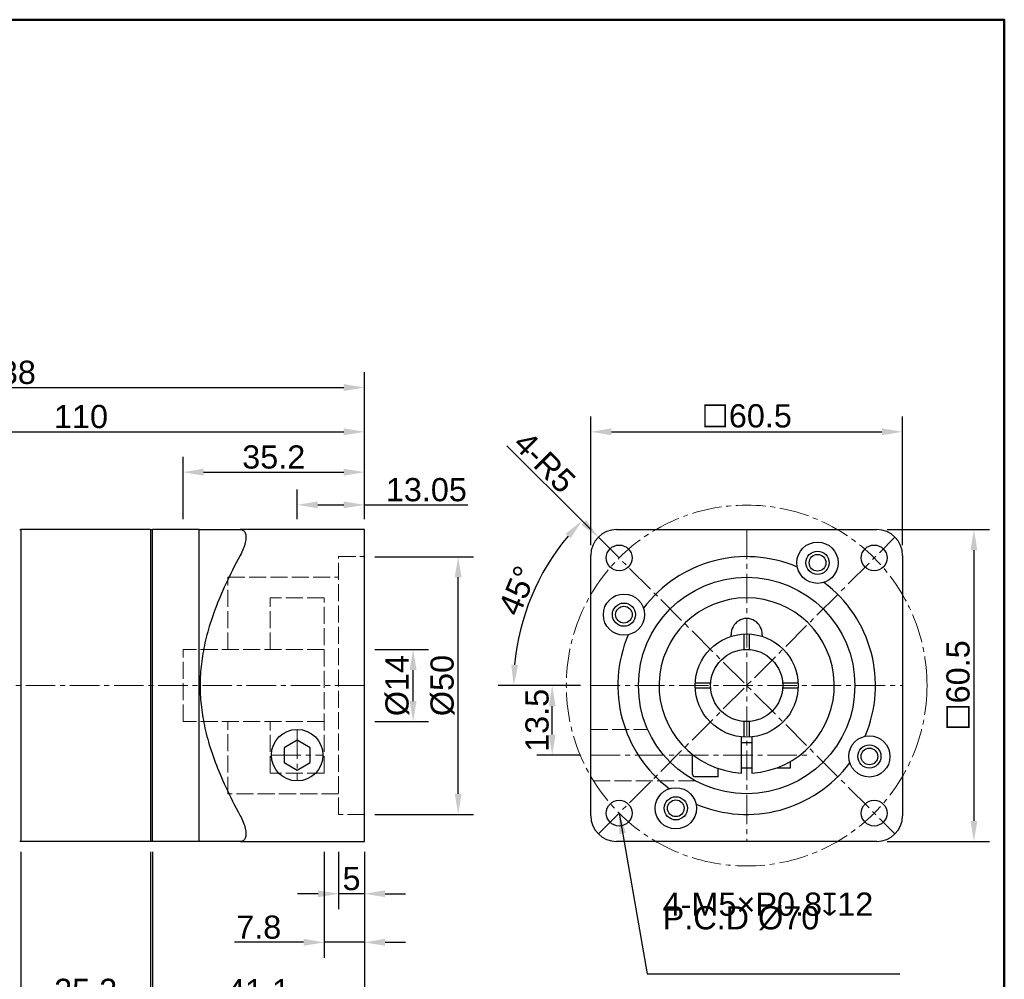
# Model space of a CAD drawing. Header units: millimetres. Extents: x 3192 to 3592, y 771 to 1052.
# Tile 5 of 5: x 3401 to 3592, y 866 to 1052. Entities that reach past the tile are written whole.
import ezdxf

# ---------------------------------------------------------------- set-up
doc = ezdxf.new("R2010")
doc.units = ezdxf.units.MM
doc.linetypes.add('CENTER2', pattern=[28.575, 19.05, -3.175, 3.175, -3.175])
doc.linetypes.add('DASHED', pattern=[0.2068, 0.1655, -0.0413])
for name, color, linetype, lineweight in [('中心線', 6, 'CENTER2', 5), ('剖面線', 2, 'DASHED', 5), ('圖框', 7, 'Continuous', 50), ('標註', 4, 'Continuous', 13), ('標註2', 3, 'Continuous', 13)]:
    doc.layers.add(name, color=color, linetype=linetype, lineweight=lineweight)
doc.layers.add('產品', color=7, linetype='Continuous')
doc.styles.get("Standard").update_dxf_attribs({"font": 'arial.ttf'})
doc.dimstyles.new('yuetai', dxfattribs={"dimtxt": 4.5, "dimasz": 4, "dimexe": 3, "dimexo": 2, "dimtad": 1, "dimdsep": 46, "dimtxsty": 'Standard', "dimcen": 0, "dimadec": 0, "dimazin": 0, "dimtfac": 1, "dimtmove": 0, "dimatfit": 3, "dimfxl": 1, "dimarcsym": 0})

# ---------------------------------------------------------------- blocks, each defined once
blk = doc.blocks.new('標題欄框 下標註')
at = {"layer": '圖框'}
blk.add_lwpolyline([(2.28, 89.91), (287.28, 89.91), (287.28, 273.91), (2.28, 273.91)], close=True, dxfattribs=at)
blk = doc.blocks.new('*D4')
at = {"layer": 'Defpoints', "color": 0, "transparency": 16777216}
for p in [(3467.76, 964.02), (3432.56, 952.88), (3467.76, 952.88)]:
    blk.add_point(p, dxfattribs=at)
at = {"layer": '標註', "color": 0, "lineweight": -2, "transparency": 16777216}
for p, q in [((3432.56, 954.88), (3432.56, 967.02)), ((3467.76, 954.88), (3467.76, 967.02)), ((3436.56, 964.02), (3463.76, 964.02))]:
    blk.add_line(p, q, dxfattribs=at)
at = {"layer": '標註', "color": 0, "transparency": 16777216}
for points in [[(3436.56, 964.69), (3436.56, 963.35), (3432.56, 964.02)], [(3463.76, 964.69), (3463.76, 963.35), (3467.76, 964.02)]]:
    blk.add_solid(points, dxfattribs=at)
at = {"layer": '標註', "color": 0, "transparency": 16777216, "insert": (3450.16, 966.94), "char_height": 4.5, "attachment_point": 5}
blk.add_mtext('35.2', dxfattribs=at)
blk = doc.blocks.new('*D5')
at = {"layer": 'Defpoints', "color": 0, "transparency": 16777216}
for p in [(3467.76, 957.68), (3454.71, 952.88), (3467.76, 952.88)]:
    blk.add_point(p, dxfattribs=at)
at = {"layer": '標註', "color": 0, "lineweight": -2, "transparency": 16777216}
for p, q in [((3454.71, 954.88), (3454.71, 960.68)), ((3467.76, 954.88), (3467.76, 960.68)), ((3458.71, 957.68), (3463.76, 957.68)), ((3467.76, 957.68), (3487.8, 957.68))]:
    blk.add_line(p, q, dxfattribs=at)
at = {"layer": '標註', "color": 0, "transparency": 16777216}
for points in [[(3458.71, 958.35), (3458.71, 957.01), (3454.71, 957.68)], [(3463.76, 958.35), (3463.76, 957.01), (3467.76, 957.68)]]:
    blk.add_solid(points, dxfattribs=at)
at = {"layer": '標註', "color": 0, "transparency": 16777216, "insert": (3479.78, 960.6), "char_height": 4.5, "attachment_point": 5}
blk.add_mtext('13.05', dxfattribs=at)
blk = doc.blocks.new('*D6')
at = {"layer": 'Defpoints', "color": 0, "transparency": 16777216}
for p in [(3467.76, 929.63), (3477.21, 929.63), (3467.76, 915.63)]:
    blk.add_point(p, dxfattribs=at)
at = {"layer": '標註', "color": 0, "lineweight": -2, "transparency": 16777216}
for p, q in [((3469.76, 929.63), (3480.21, 929.63)), ((3477.21, 919.63), (3477.21, 925.63)), ((3469.76, 915.63), (3480.21, 915.63))]:
    blk.add_line(p, q, dxfattribs=at)
at = {"layer": '標註', "color": 0, "transparency": 16777216}
for points in [[(3476.54, 925.63), (3477.88, 925.63), (3477.21, 929.63)], [(3476.54, 919.63), (3477.88, 919.63), (3477.21, 915.63)]]:
    blk.add_solid(points, dxfattribs=at)
at = {"layer": '標註', "color": 0, "transparency": 16777216, "insert": (3474.16, 922.63), "char_height": 4.5, "attachment_point": 5, "rotation": 90}
blk.add_mtext('Ø14', dxfattribs=at)
blk = doc.blocks.new('*D7')
at = {"layer": 'Defpoints', "color": 0, "transparency": 16777216}
for p in [(3467.76, 947.63), (3485.95, 947.63), (3467.76, 897.63)]:
    blk.add_point(p, dxfattribs=at)
at = {"layer": '標註', "color": 0, "lineweight": -2, "transparency": 16777216}
for p, q in [((3469.76, 947.63), (3488.95, 947.63)), ((3485.95, 901.63), (3485.95, 943.63)), ((3469.76, 897.63), (3488.95, 897.63))]:
    blk.add_line(p, q, dxfattribs=at)
at = {"layer": '標註', "color": 0, "transparency": 16777216}
for points in [[(3485.29, 943.63), (3486.62, 943.63), (3485.95, 947.63)], [(3485.29, 901.63), (3486.62, 901.63), (3485.95, 897.63)]]:
    blk.add_solid(points, dxfattribs=at)
at = {"layer": '標註', "color": 0, "transparency": 16777216, "insert": (3482.91, 922.63), "char_height": 4.5, "attachment_point": 5, "rotation": 90}
blk.add_mtext('Ø50', dxfattribs=at)
blk = doc.blocks.new('*D9')
at = {"layer": 'Defpoints', "color": 0, "transparency": 16777216}
for p in [(3426.66, 892.38), (3467.76, 892.38), (3467.76, 860.54)]:
    blk.add_point(p, dxfattribs=at)
at = {"layer": '標註2', "color": 0, "lineweight": -2, "transparency": 16777216}
for p, q in [((3426.66, 890.38), (3426.66, 857.54)), ((3467.76, 890.38), (3467.76, 857.54)), ((3430.66, 860.54), (3463.76, 860.54))]:
    blk.add_line(p, q, dxfattribs=at)
at = {"layer": '標註2', "color": 0, "transparency": 16777216}
for points in [[(3430.66, 861.21), (3430.66, 859.88), (3426.66, 860.54)], [(3463.76, 861.21), (3463.76, 859.88), (3467.76, 860.54)]]:
    blk.add_solid(points, dxfattribs=at)
at = {"layer": '標註2', "color": 0, "transparency": 16777216, "insert": (3447.21, 863.43), "char_height": 4.5, "attachment_point": 5}
blk.add_mtext('41.1', dxfattribs=at)
blk = doc.blocks.new('*D10')
at = {"layer": 'Defpoints', "color": 0, "transparency": 16777216}
for p in [(3459.96, 892.38), (3467.76, 892.38), (3459.96, 872.82)]:
    blk.add_point(p, dxfattribs=at)
at = {"layer": '標註', "color": 0, "lineweight": -2, "transparency": 16777216}
for p, q in [((3459.96, 890.38), (3459.96, 869.82)), ((3467.76, 890.38), (3467.76, 869.82)), ((3455.96, 872.82), (3442.54, 872.82)), ((3467.76, 872.82), (3459.96, 872.82)), ((3471.76, 872.82), (3475.76, 872.82))]:
    blk.add_line(p, q, dxfattribs=at)
at = {"layer": '標註', "color": 0, "transparency": 16777216}
for points in [[(3455.96, 873.49), (3455.96, 872.15), (3459.96, 872.82)], [(3471.76, 873.49), (3471.76, 872.15), (3467.76, 872.82)]]:
    blk.add_solid(points, dxfattribs=at)
at = {"layer": '標註', "color": 0, "transparency": 16777216, "insert": (3447.25, 875.74), "char_height": 4.5, "attachment_point": 5}
blk.add_mtext('7.8', dxfattribs=at)
blk = doc.blocks.new('*D11')
at = {"layer": 'Defpoints', "color": 0, "transparency": 16777216}
for p in [(3462.76, 892.38), (3467.76, 892.38), (3462.76, 882.24)]:
    blk.add_point(p, dxfattribs=at)
at = {"layer": '標註', "color": 0, "lineweight": -2, "transparency": 16777216}
for p, q in [((3462.76, 890.38), (3462.76, 879.24)), ((3467.76, 890.38), (3467.76, 879.24)), ((3458.76, 882.24), (3454.76, 882.24)), ((3467.76, 882.24), (3462.76, 882.24)), ((3471.76, 882.24), (3475.76, 882.24))]:
    blk.add_line(p, q, dxfattribs=at)
at = {"layer": '標註', "color": 0, "transparency": 16777216}
for points in [[(3458.76, 882.91), (3458.76, 881.58), (3462.76, 882.24)], [(3471.76, 882.91), (3471.76, 881.58), (3467.76, 882.24)]]:
    blk.add_solid(points, dxfattribs=at)
at = {"layer": '標註', "color": 0, "transparency": 16777216, "insert": (3465.26, 885.16), "char_height": 4.5, "attachment_point": 5}
blk.add_mtext('5', dxfattribs=at)
blk = doc.blocks.new('*D12')
at = {"layer": 'Defpoints', "color": 0, "transparency": 16777216}
for p in [(3401.06, 892.38), (3426.26, 892.38), (3426.26, 860.54)]:
    blk.add_point(p, dxfattribs=at)
at = {"layer": '標註2', "color": 0, "lineweight": -2, "transparency": 16777216}
for p, q in [((3401.06, 890.38), (3401.06, 857.54)), ((3426.26, 890.38), (3426.26, 857.54)), ((3405.06, 860.54), (3422.26, 860.54))]:
    blk.add_line(p, q, dxfattribs=at)
at = {"layer": '標註2', "color": 0, "transparency": 16777216}
for points in [[(3405.06, 861.21), (3405.06, 859.88), (3401.06, 860.54)], [(3422.26, 861.21), (3422.26, 859.88), (3426.26, 860.54)]]:
    blk.add_solid(points, dxfattribs=at)
at = {"layer": '標註2', "color": 0, "transparency": 16777216, "insert": (3413.66, 863.47), "char_height": 4.5, "attachment_point": 5}
blk.add_mtext('25.2', dxfattribs=at)
blk = doc.blocks.new('*D14')
at = {"layer": 'Defpoints', "color": 0, "transparency": 16777216}
for p in [(3467.76, 980.44), (3467.76, 952.88), (3329.76, 929.63)]:
    blk.add_point(p, dxfattribs=at)
at = {"layer": '標註', "color": 0, "lineweight": -2, "transparency": 16777216}
for p, q in [((3329.76, 931.63), (3329.76, 983.44)), ((3467.76, 954.88), (3467.76, 983.44)), ((3333.76, 980.44), (3463.76, 980.44))]:
    blk.add_line(p, q, dxfattribs=at)
at = {"layer": '標註', "color": 0, "transparency": 16777216}
for points in [[(3333.76, 981.11), (3333.76, 979.77), (3329.76, 980.44)], [(3463.76, 981.11), (3463.76, 979.77), (3467.76, 980.44)]]:
    blk.add_solid(points, dxfattribs=at)
at = {"layer": '標註', "color": 0, "transparency": 16777216, "insert": (3398.76, 983.36), "char_height": 4.5, "attachment_point": 5}
blk.add_mtext('138', dxfattribs=at)
blk = doc.blocks.new('*D15')
at = {"layer": 'Defpoints', "color": 0, "transparency": 16777216}
for p in [(3467.76, 971.85), (3357.76, 952.88), (3467.76, 952.88)]:
    blk.add_point(p, dxfattribs=at)
at = {"layer": '標註', "color": 0, "lineweight": -2, "transparency": 16777216}
for p, q in [((3357.76, 954.88), (3357.76, 974.85)), ((3467.76, 954.88), (3467.76, 974.85)), ((3361.76, 971.85), (3463.76, 971.85))]:
    blk.add_line(p, q, dxfattribs=at)
at = {"layer": '標註', "color": 0, "transparency": 16777216}
for points in [[(3361.76, 972.52), (3361.76, 971.19), (3357.76, 971.85)], [(3463.76, 972.52), (3463.76, 971.19), (3467.76, 971.85)]]:
    blk.add_solid(points, dxfattribs=at)
at = {"layer": '標註', "color": 0, "transparency": 16777216, "insert": (3412.76, 974.78), "char_height": 4.5, "attachment_point": 5}
blk.add_mtext('110', dxfattribs=at)
blk = doc.blocks.new('*D16')
at = {"layer": 'Defpoints', "color": 0, "transparency": 16777216}
for p in [(3513.16, 951.42), (3516.69, 947.88)]:
    blk.add_point(p, dxfattribs=at)
at = {"layer": '標註', "color": 0, "lineweight": -2, "transparency": 16777216}
blk.add_line((3495.41, 969.16), (3510.33, 954.25), dxfattribs=at)
at = {"layer": '標註', "color": 0, "transparency": 16777216}
blk.add_solid([(3510.8, 954.72), (3509.86, 953.78), (3513.16, 951.42)], dxfattribs=at)
at = {"layer": '標註', "color": 0, "transparency": 16777216, "insert": (3499.53, 972.4), "char_height": 4.5, "attachment_point": 1, "rotation": 315}
blk.add_mtext('4-R5', dxfattribs=at)
blk = doc.blocks.new('*D17')
at = {"layer": 'Defpoints', "color": 0, "transparency": 16777216}
for p in [(3504.2, 922.63), (3511.69, 922.63), (3511.69, 909.13)]:
    blk.add_point(p, dxfattribs=at)
at = {"layer": '標註', "color": 0, "lineweight": -2, "transparency": 16777216}
for p, q in [((3509.69, 922.63), (3501.2, 922.63)), ((3504.2, 913.13), (3504.2, 918.63)), ((3509.69, 909.13), (3501.2, 909.13))]:
    blk.add_line(p, q, dxfattribs=at)
at = {"layer": '標註', "color": 0, "transparency": 16777216}
for points in [[(3503.54, 918.63), (3504.87, 918.63), (3504.2, 922.63)], [(3503.54, 913.13), (3504.87, 913.13), (3504.2, 909.13)]]:
    blk.add_solid(points, dxfattribs=at)
at = {"layer": '標註', "color": 0, "transparency": 16777216, "insert": (3501.28, 915.88), "char_height": 4.5, "attachment_point": 5, "rotation": 90}
blk.add_mtext('13.5', dxfattribs=at)
blk = doc.blocks.new('*D18')
at = {"layer": 'Defpoints', "color": 0, "transparency": 16777216}
for p in [(3513.16, 951.42), (3502.8, 945.23), (3511.69, 922.63), (3572.19, 922.63), (3570.73, 893.85)]:
    blk.add_point(p, dxfattribs=at)
at = {"layer": '標註', "color": 0, "lineweight": -2, "transparency": 16777216}
for p, q in [((3511.74, 952.83), (3507.86, 956.72)), ((3509.69, 922.63), (3493.74, 922.63))]:
    blk.add_line(p, q, dxfattribs=at)
blk.add_arc((3541.94, 922.63), 45.2, 140.072, 174.928, dxfattribs=at)
at = {"layer": '標註', "color": 0, "transparency": 16777216}
for points in [[(3506.79, 952.09), (3507.77, 951.19), (3509.98, 954.6)], [(3497.58, 926.6), (3496.25, 926.66), (3496.74, 922.63)]]:
    blk.add_solid(points, dxfattribs=at)
at = {"layer": '標註', "color": 0, "transparency": 16777216, "insert": (3497.49, 941.05), "char_height": 4.5, "attachment_point": 5, "rotation": 67.5}
blk.add_mtext('45°', dxfattribs=at)
blk = doc.blocks.new('*D23')
at = {"layer": 'Defpoints', "color": 0, "transparency": 16777216}
for p in [(3572.19, 971.85), (3511.69, 947.88), (3572.19, 947.88)]:
    blk.add_point(p, dxfattribs=at)
at = {"layer": '標註', "color": 0, "lineweight": -2, "transparency": 16777216}
for p, q in [((3511.69, 949.88), (3511.69, 974.85)), ((3572.19, 949.88), (3572.19, 974.85)), ((3515.69, 971.85), (3568.19, 971.85))]:
    blk.add_line(p, q, dxfattribs=at)
at = {"layer": '標註', "color": 0, "transparency": 16777216}
for points in [[(3515.69, 972.52), (3515.69, 971.19), (3511.69, 971.85)], [(3568.19, 972.52), (3568.19, 971.19), (3572.19, 971.85)]]:
    blk.add_solid(points, dxfattribs=at)
at = {"layer": '標註', "color": 0, "transparency": 16777216, "insert": (3541.94, 974.92), "char_height": 4.5, "attachment_point": 5}
blk.add_mtext('☐60.5', dxfattribs=at)
blk = doc.blocks.new('*D24')
at = {"layer": 'Defpoints', "color": 0, "transparency": 16777216}
for p in [(3567.19, 952.88), (3567.19, 892.38), (3586.05, 892.38)]:
    blk.add_point(p, dxfattribs=at)
at = {"layer": '標註', "color": 0, "lineweight": -2, "transparency": 16777216}
for p, q in [((3569.19, 952.88), (3589.05, 952.88)), ((3586.05, 948.88), (3586.05, 896.38)), ((3569.19, 892.38), (3589.05, 892.38))]:
    blk.add_line(p, q, dxfattribs=at)
at = {"layer": '標註', "color": 0, "transparency": 16777216}
for points in [[(3585.38, 948.88), (3586.71, 948.88), (3586.05, 952.88)], [(3585.38, 896.38), (3586.71, 896.38), (3586.05, 892.38)]]:
    blk.add_solid(points, dxfattribs=at)
at = {"layer": '標註', "color": 0, "transparency": 16777216, "insert": (3582.98, 922.63), "char_height": 4.5, "attachment_point": 5, "rotation": 90}
blk.add_mtext('☐60.5', dxfattribs=at)

msp = doc.modelspace()

# ---------------------------------------------------------------- linework, layer by layer
at = {"layer": '中心線', "ltscale": 0.3}
for p, q in [((3541.942, 952.884), (3541.942, 892.384)), ((3513.156, 893.848), (3570.727, 951.419)), ((3513.156, 951.419), (3570.727, 893.848)), ((3467.76, 922.634), (3329.76, 922.634)), ((3511.692, 922.634), (3572.192, 922.634)), ((3454.71, 914.134), (3454.71, 904.134)), ((3449.71, 909.134), (3459.71, 909.134)), ((3511.692, 909.134), (3553.765, 909.134))]:
    msp.add_line(p, q, dxfattribs=at)
msp.add_circle((3541.942, 922.634), 35, dxfattribs=at)
at = {"layer": '剖面線', "ltscale": 20}
for p, q in [((3462.76, 947.634), (3467.76, 947.634)), ((3462.76, 897.634), (3462.76, 947.634)), ((3467.76, 897.634), (3467.76, 947.634)), ((3441.26, 929.634), (3441.26, 943.634)), ((3441.26, 943.634), (3462.76, 943.634)), ((3459.96, 939.634), (3449.46, 939.634)), ((3449.46, 929.634), (3449.46, 939.634)), ((3459.96, 905.634), (3459.96, 939.634)), ((3432.56, 915.634), (3432.56, 929.634)), ((3459.96, 929.634), (3432.56, 929.634)), ((3459.96, 915.634), (3432.56, 915.634)), ((3441.26, 901.634), (3441.26, 915.634)), ((3449.46, 905.634), (3449.46, 915.634)), ((3511.692, 914.134), (3522.739, 914.134)), ((3459.96, 905.634), (3449.46, 905.634)), ((3532.004, 904.134), (3511.692, 904.134)), ((3462.76, 901.634), (3441.26, 901.634)), ((3467.76, 897.634), (3462.76, 897.634))]:
    msp.add_line(p, q, dxfattribs=at)
at = {"layer": '產品'}
for p, q in [((3400.86, 952.884), (3401.06, 952.884)), ((3401.06, 952.884), (3401.06, 892.384)), ((3426.26, 952.884), (3401.06, 952.884)), ((3426.26, 952.884), (3426.26, 892.384)), ((3426.26, 952.884), (3426.66, 952.884)), ((3435.66, 952.884), (3426.66, 952.884)), ((3426.66, 892.384), (3426.66, 952.884)), ((3435.66, 892.384), (3435.66, 952.884)), ((3435.66, 952.884), (3443.649, 952.884)), ((3467.76, 952.884), (3443.649, 952.884)), ((3467.76, 892.384), (3467.76, 952.884)), ((3516.692, 952.884), (3567.192, 952.884)), ((3511.692, 897.384), (3511.692, 947.884)), ((3572.192, 947.884), (3572.192, 897.384)), ((3541.447, 929.616), (3541.448, 932.622)), ((3542.42, 932.622), (3542.423, 929.617)), ((3531.954, 923.134), (3534.96, 923.134)), ((3548.924, 923.134), (3551.929, 923.134)), ((3534.96, 922.134), (3531.954, 922.134)), ((3551.929, 922.134), (3548.924, 922.134)), ((3541.442, 912.646), (3541.443, 915.652)), ((3542.438, 915.651), (3542.442, 912.646)), ((3540.942, 905.663), (3540.942, 912.684)), ((3540.942, 911.584), (3542.942, 911.584)), ((3542.942, 912.684), (3542.942, 905.663)), ((3531.442, 905.434), (3531.442, 909.264)), ((3550.442, 906.684), (3550.442, 907.911)), ((3536.442, 904.934), (3536.442, 906.548)), ((3540.942, 906.684), (3542.942, 906.684)), ((3547.824, 906.684), (3550.442, 906.684)), ((3536.442, 904.934), (3531.942, 904.934)), ((3401.06, 892.384), (3400.86, 892.384)), ((3426.26, 892.384), (3401.06, 892.384)), ((3426.66, 892.384), (3426.26, 892.384)), ((3435.66, 892.384), (3426.66, 892.384)), ((3443.649, 892.384), (3435.66, 892.384)), ((3443.649, 892.384), (3467.76, 892.384)), ((3567.192, 892.384), (3516.692, 892.384))]:
    msp.add_line(p, q, dxfattribs=at)
at = {"layer": '產品', "flags": 128}
for points in [[(3443.649, 952.884), (3443.809, 952.874), (3443.961, 952.845), (3444.103, 952.797), (3444.235, 952.727), (3444.354, 952.636), (3444.459, 952.522), (3444.549, 952.388), (3444.624, 952.232), (3444.683, 952.056), (3444.725, 951.861), (3444.75, 951.648), (3444.759, 951.419), (3444.75, 951.175), (3444.725, 950.914), (3444.683, 950.64), (3444.624, 950.353), (3444.549, 950.055), (3444.459, 949.75), (3444.354, 949.439), (3444.235, 949.125), (3444.103, 948.81), (3443.961, 948.497), (3443.809, 948.187), (3443.649, 947.884)], [(3443.649, 947.884), (3443.254, 947.152), (3442.873, 946.433), (3442.505, 945.726), (3442.151, 945.032), (3441.809, 944.35), (3441.48, 943.679), (3441.163, 943.018), (3440.857, 942.368), (3440.563, 941.727), (3440.281, 941.095), (3440.008, 940.473), (3439.747, 939.859), (3439.495, 939.253), (3439.254, 938.655), (3439.023, 938.064), (3438.801, 937.48), (3438.588, 936.903), (3438.385, 936.333), (3438.19, 935.768), (3438.005, 935.21), (3437.828, 934.656), (3437.659, 934.108), (3437.499, 933.565), (3437.347, 933.027), (3437.203, 932.493), (3437.067, 931.963), (3436.938, 931.438), (3436.818, 930.915), (3436.705, 930.397), (3436.599, 929.881), (3436.501, 929.369), (3436.411, 928.859), (3436.327, 928.352), (3436.251, 927.847), (3436.182, 927.344), (3436.12, 926.843), (3436.065, 926.344), (3436.016, 925.846), (3435.975, 925.35), (3435.941, 924.855), (3435.914, 924.36), (3435.893, 923.866), (3435.88, 923.373), (3435.873, 922.88), (3435.873, 922.387), (3435.88, 921.894), (3435.893, 921.401), (3435.914, 920.907), (3435.941, 920.413), (3435.975, 919.918), (3436.016, 919.421), (3436.065, 918.924), (3436.12, 918.424), (3436.182, 917.924), (3436.251, 917.421), (3436.327, 916.916), (3436.411, 916.409), (3436.501, 915.899), (3436.599, 915.386), (3436.705, 914.871), (3436.818, 914.352), (3436.938, 913.83), (3437.067, 913.304), (3437.203, 912.774), (3437.347, 912.241), (3437.499, 911.702), (3437.659, 911.159), (3437.828, 910.611), (3438.005, 910.058), (3438.19, 909.499), (3438.385, 908.935), (3438.588, 908.364), (3438.801, 907.787), (3439.023, 907.204), (3439.254, 906.613), (3439.495, 906.015), (3439.747, 905.409), (3440.008, 904.795), (3440.281, 904.172), (3440.563, 903.541), (3440.857, 902.9), (3441.163, 902.25), (3441.48, 901.589), (3441.809, 900.918), (3442.151, 900.235), (3442.505, 899.541), (3442.873, 898.835), (3443.254, 898.116), (3443.649, 897.384)], [(3538.976, 932.184), (3538.975, 932.184), (3538.975, 932.186), (3538.975, 932.19), (3538.974, 932.194), (3538.973, 932.2), (3538.972, 932.207), (3538.971, 932.215), (3538.97, 932.225), (3538.968, 932.235), (3538.967, 932.247), (3538.965, 932.26), (3538.963, 932.273), (3538.962, 932.288), (3538.96, 932.303), (3538.958, 932.319), (3538.956, 932.336), (3538.955, 932.354), (3538.953, 932.372), (3538.952, 932.391), (3538.95, 932.41), (3538.949, 932.429), (3538.947, 932.449), (3538.946, 932.468), (3538.945, 932.488)], [(3544.938, 932.488), (3544.937, 932.468), (3544.936, 932.449), (3544.935, 932.429), (3544.933, 932.41), (3544.932, 932.391), (3544.93, 932.372), (3544.929, 932.354), (3544.927, 932.337), (3544.925, 932.32), (3544.923, 932.303), (3544.922, 932.288), (3544.92, 932.273), (3544.918, 932.26), (3544.917, 932.247), (3544.915, 932.235), (3544.914, 932.225), (3544.912, 932.215), (3544.911, 932.207), (3544.91, 932.2), (3544.909, 932.194), (3544.909, 932.19), (3544.908, 932.186), (3544.908, 932.184), (3544.908, 932.184)], [(3443.649, 897.384), (3443.809, 897.081), (3443.961, 896.771), (3444.103, 896.458), (3444.235, 896.142), (3444.354, 895.828), (3444.459, 895.518), (3444.549, 895.213), (3444.624, 894.915), (3444.683, 894.628), (3444.725, 894.353), (3444.75, 894.093), (3444.759, 893.848), (3444.75, 893.62), (3444.725, 893.407), (3444.683, 893.212), (3444.624, 893.036), (3444.549, 892.88), (3444.459, 892.745), (3444.354, 892.632), (3444.235, 892.541), (3444.103, 892.471), (3443.961, 892.422), (3443.809, 892.393), (3443.649, 892.384)]]:
    msp.add_lwpolyline(points, dxfattribs=at)
at = {"layer": '產品'}
msp.add_lwpolyline([(3457.21, 910.577), (3454.71, 912.021), (3452.21, 910.577), (3452.21, 907.69), (3454.71, 906.247), (3457.21, 907.69)], close=True, dxfattribs=at)
for centre, radius in [((3517.193, 947.383), 2.5), ((3555.692, 946.45), 4), ((3566.69, 947.383), 2.5), ((3555.692, 946.45), 2.25), ((3555.692, 946.45), 1.621), ((3541.942, 922.634), 21), ((3518.126, 936.384), 4), ((3518.126, 936.384), 2.25), ((3518.126, 936.384), 1.621), ((3541.942, 922.634), 10), ((3541.942, 922.634), 7), ((3454.71, 909.134), 5), ((3565.757, 908.884), 4), ((3565.757, 908.884), 2.25), ((3565.757, 908.884), 1.621), ((3528.192, 898.818), 4), ((3517.193, 897.885), 2.5), ((3528.192, 898.818), 2.25), ((3528.192, 898.818), 1.621), ((3566.69, 897.885), 2.5)]:
    msp.add_circle(centre, radius, dxfattribs=at)
for centre, radius, start, end in [((3516.692, 947.884), 5, 90, 180), ((3567.192, 947.884), 5, 0, 90), ((3541.942, 922.634), 25, 66.82725, 143.17275), ((3541.942, 922.634), 25, 336.82725, 53.17275), ((3541.942, 922.634), 17, 273.37229, 266.62771), ((3541.942, 932.634), 3, 357.22006, 182.77994), ((3541.942, 922.634), 25, 156.82725, 233.17275), ((3541.942, 922.634), 25, 246.82725, 323.17275), ((3531.942, 905.434), 0.5, 180, 270), ((3516.692, 897.384), 5, 180, 270), ((3567.192, 897.384), 5, 270, 0)]:
    msp.add_arc(centre, radius, start, end, dxfattribs=at)

# ---------------------------------------------------------------- block references
at = {"layer": '圖框', "xscale": 1.403916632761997, "yscale": 1.403916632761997, "zscale": 1.403916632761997}
msp.add_blockref('標題欄框 下標註', (3188.62, 667.248), dxfattribs=at)

# ---------------------------------------------------------------- texts
at = {"layer": '標註', "insert": (3525.639, 882.469), "char_height": 4.5, "width": 47.34105, "attachment_point": 1, "line_spacing_factor": 0.351155}
msp.add_mtext('\\pxsa0.25;4-M5×P0.8{\\fAIGDT|b0|i0|c2|p2;x}12\\PP.C.D Ø70', dxfattribs=at)

# ---------------------------------------------------------------- dimensions: what is measured, and where the dimension line sits
at = {"layer": '標註'}
for base, p1, p2, picture, middle in [((3467.76, 980.441), (3329.76, 929.634), (3467.76, 952.884), '*D14', (3398.76, 983.365)), ((3467.76, 971.853), (3357.76, 952.884), (3467.76, 952.884), '*D15', (3412.76, 974.775)), ((3467.76, 964.02), (3432.56, 952.884), (3467.76, 952.884), '*D4', (3450.16, 966.944)), ((3467.76, 957.679), (3454.71, 952.884), (3467.76, 952.884), '*D5', (3479.782, 960.603)), ((3459.96, 872.821), (3467.76, 892.384), (3459.96, 892.384), '*D10', (3447.252, 875.743)), ((3462.76, 882.244), (3467.76, 892.384), (3462.76, 892.384), '*D11', (3465.26, 885.158))]:
    dim = msp.add_linear_dim(base=base, p1=p1, p2=p2, dimstyle='yuetai', dxfattribs=at)
    dim.commit()
    dim.dimension.update_dxf_attribs({"geometry": picture, "text_midpoint": middle})
dim = msp.add_linear_dim(base=(3572.192, 971.853), p1=(3511.692, 947.884), p2=(3572.192, 947.884), text='☐<>', dimstyle='yuetai', dxfattribs=at)
dim.commit()
dim.dimension.update_dxf_attribs({"geometry": '*D23', "text_midpoint": (3541.942, 974.919)})
dim = msp.add_radius_dim(center=(3516.692, 947.884), mpoint=(3513.156, 951.419), text='4-<>', dimstyle='yuetai', dxfattribs=at)
dim.commit()
dim.dimension.update_dxf_attribs({"geometry": '*D16', "text_midpoint": (3500.556, 964.02), "dimtype": 164})
dim = msp.add_angular_dim_2l(base=(3502.797, 945.234), line1=((3511.692, 922.634), (3572.192, 922.634)), line2=((3513.156, 951.419), (3570.727, 893.848)), dimstyle='yuetai', override={"dimscale": 0}, dxfattribs=at)
dim.commit()
dim.dimension.update_dxf_attribs({"geometry": '*D18', "text_midpoint": (3500.182, 939.931), "dimtype": 162})
for base, p1, p2, text, picture, middle in [((3586.046, 892.384), (3567.192, 952.884), (3567.192, 892.384), '☐<>', '*D24', (3582.98, 922.634)), ((3485.954, 947.634), (3467.76, 897.634), (3467.76, 947.634), 'Ø<>', '*D7', (3482.905, 922.634)), ((3477.211, 929.634), (3467.76, 915.634), (3467.76, 929.634), 'Ø<>', '*D6', (3474.162, 922.634))]:
    dim = msp.add_linear_dim(base=base, p1=p1, p2=p2, angle=90, text=text, dimstyle='yuetai', dxfattribs=at)
    dim.commit()
    dim.dimension.update_dxf_attribs({"geometry": picture, "text_midpoint": middle})
dim = msp.add_linear_dim(base=(3504.204, 922.634), p1=(3511.692, 909.134), p2=(3511.692, 922.634), angle=90, dimstyle='yuetai', dxfattribs=at)
dim.commit()
dim.dimension.update_dxf_attribs({"geometry": '*D17', "text_midpoint": (3501.28, 915.884)})
at = {"layer": '標註2'}
for base, p1, p2, picture, middle in [((3426.26, 860.543), (3401.06, 892.384), (3426.26, 892.384), '*D12', (3413.66, 863.466)), ((3467.76, 860.543), (3426.66, 892.384), (3467.76, 892.384), '*D9', (3447.21, 863.427))]:
    dim = msp.add_linear_dim(base=base, p1=p1, p2=p2, dimstyle='yuetai', dxfattribs=at)
    dim.commit()
    dim.dimension.update_dxf_attribs({"geometry": picture, "text_midpoint": middle})

# ---------------------------------------------------------------- leaders
at = {"layer": '標註', "annotation_type": 0, "has_hookline": 1, "hookline_direction": 0}
msp.add_leader([(3517.193, 897.885), (3522.639, 866.693), (3570.055, 866.693)], dimstyle='yuetai', dxfattribs=at)

doc.saveas('drawing.dxf')
